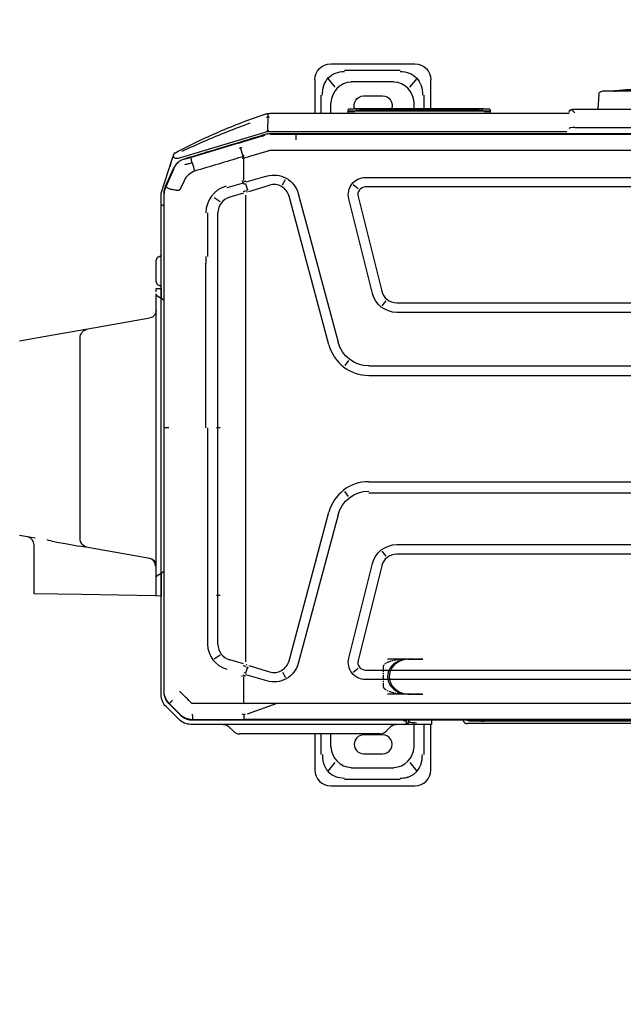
# Model space of a CAD drawing. Header units: millimetres. Extents: x -424979 to 718034, y -72486 to 344972.
# Tile 117 of 256: x 371482 to 372394, y 64564 to 66052. Entities that reach past the tile are written whole.
import ezdxf
from ezdxf.xclip import XClip

# ---------------------------------------------------------------- set-up
doc = ezdxf.new("R2010")
doc.units = ezdxf.units.MM
doc.header["$MEASUREMENT"] = 0
doc.header["$XCLIPFRAME"] = 0
doc.linetypes.add('CENTER', pattern=[0.508, 0.3175, -0.0635, 0.0635, -0.0635])
doc.layers.add('0100_001_1_0_Nr_pióra__1', color=7, linetype='Continuous', lineweight=13)
doc.layers.add('IS_KLIM_urządzenia', color=3, linetype='Continuous')
doc.layers.add('Rysunki i obrazki', color=7, linetype='Continuous')
picture_1 = doc.add_image_def('image1.tif', size_in_pixel=(4960, 3508))

# ---------------------------------------------------------------- blocks, each defined once
blk = doc.blocks.new('Rysunek_1_1', base_point=(-285945.3, 74341.7))
at = {"layer": '0100_001_1_0_Nr_pióra__1', "color": 7, "lineweight": 13}
image = blk.add_image(picture_1, insert=(-264947.9, 89188), size_in_units=(41994.7, 29692.6), rotation=180, dxfattribs=at)
image.set_boundary_path([(-0.5, -0.5), (4959.5, 3507.5)])
blk = doc.blocks.new('G$CE471A013')
at = {"linetype": 'Continuous'}
for p, q in [((14.865, 41.216), (9.565, 41.216)), ((10.489, 40.816), (13.993, 40.816)), ((8.565, 40.216), (8.565, 37.347)), ((9.43, 40.295), (9.874, 39.746)), ((13.583, 40.077), (10.899, 40.077)), ((14.608, 39.746), (15.052, 40.295)), ((15.865, 37.947), (15.865, 40.216)), ((9.009, 37.347), (9.009, 39.241)), ((12.803, 39.198), (11.603, 39.206)), ((15.473, 39.241), (15.473, 37.947)), ((9.606, 38.769), (9.606, 37.347)), ((14.876, 37.947), (14.876, 38.769)), ((11.603, 38.006), (12.803, 38.013)), ((11.782, 37.947), (13.342, 37.947)), ((13.342, 37.947), (19.042, 37.947)), ((19.042, 37.947), (20.602, 37.947)), ((-63.256, 37.301), (6.245, 37.301)), ((8.525, 37.347), (9.465, 37.347)), ((8.525, 37.243), (8.525, 37.347)), ((8.525, 37.069), (8.525, 37.243)), ((9.465, 37.347), (10.165, 37.347)), ((10.165, 37.347), (10.236, 37.347)), ((10.236, 37.347), (23.677, 37.347)), ((11.386, 37.783), (11.097, 37.494)), ((21.287, 37.494), (20.998, 37.783)), ((23.598, 37.069), (-66.48, 37.069)), ((-62.823, 37.151), (6.095, 37.151)), ((20.329, 37.029), (-21.491, 37.029)), ((9.965, 37.069), (9.965, 37.147)), ((18.258, 36.025), (20.129, 36.699)), ((23.553, 37.034), (20.329, 37.029)), ((23.592, 37.035), (23.552, 37.034)), ((24.011, 36.986), (23.999, 36.958)), ((25.023, 36.045), (24.349, 36.718)), ((25.071, 36.043), (24.361, 36.753)), ((24.441, 37.031), (25.239, 36.233)), ((20.348, 36.02), (20.348, 34.339)), ((25.023, 36.045), (25.043, 36.025)), ((9.915, 35.441), (9.065, 35.441)), ((9.915, 35.441), (9.065, 35.441)), ((9.915, 35.441), (9.065, 35.441)), ((10.015, 35.441), (9.165, 35.441)), ((10.015, 35.441), (9.165, 35.441)), ((10.015, 35.441), (9.165, 35.441)), ((10.015, 35.441), (9.165, 35.441)), ((10.015, 35.441), (9.165, 35.441)), ((10.015, 35.441), (9.165, 35.441)), ((10.015, 35.441), (9.165, 35.441)), ((10.015, 35.441), (9.165, 35.441)), ((10.015, 35.441), (9.165, 35.441)), ((10.015, 35.441), (9.165, 35.441)), ((10.015, 35.441), (9.165, 35.441)), ((10.015, 35.441), (9.165, 35.441)), ((10.015, 35.441), (9.165, 35.441)), ((10.015, 35.441), (9.165, 35.441)), ((10.015, 35.441), (9.165, 35.441)), ((10.015, 35.441), (9.165, 35.441)), ((10.015, 35.441), (9.165, 35.441)), ((10.015, 35.441), (9.165, 35.441)), ((10.015, 35.441), (9.165, 35.441)), ((10.015, 35.441), (9.165, 35.441)), ((10.015, 35.441), (9.165, 35.441)), ((10.015, 35.441), (11.285, 35.441)), ((10.015, 35.441), (11.285, 35.441)), ((10.015, 35.441), (11.285, 35.441)), ((10.015, 35.441), (11.285, 35.441)), ((10.015, 35.441), (11.285, 35.441)), ((10.015, 35.441), (11.285, 35.441)), ((10.015, 35.441), (11.285, 35.441)), ((10.015, 35.441), (11.285, 35.441)), ((10.015, 35.441), (11.285, 35.441)), ((10.015, 35.441), (11.285, 35.441)), ((25.304, 35.693), (25.278, 35.682)), ((25.555, 35.469), (25.555, 27.827)), ((25.355, 35.268), (25.355, 18.659)), ((25.387, 3.917), (25.387, 35.28)), ((-55.564, 34.525), (12.681, 34.525)), ((17.908, 34.052), (17.713, 34.401)), ((18.891, 34.614), (20.219, 34.22)), ((20.116, 33.739), (20.246, 34.12)), ((12.681, 33.925), (-55.564, 33.925)), ((13.463, 34.056), (13.147, 33.809)), ((14.405, 24.142), (16.915, 33.508)), ((20.03, 33.65), (18.72, 34.039)), ((20.13, 33.616), (20.19, 33.593)), ((20.343, 34.089), (20.3, 34.102)), ((20.36, 33.54), (21.229, 33.292)), ((9.915, 33.241), (9.065, 33.241)), ((9.915, 33.241), (9.065, 33.241)), ((9.915, 33.241), (9.065, 33.241)), ((10.015, 33.241), (9.165, 33.241)), ((10.015, 33.241), (9.165, 33.241)), ((10.015, 33.241), (9.165, 33.241)), ((10.015, 33.241), (9.165, 33.241)), ((10.015, 33.241), (9.165, 33.241)), ((10.015, 33.241), (9.165, 33.241)), ((10.015, 33.241), (9.165, 33.241)), ((10.015, 33.241), (9.165, 33.241)), ((10.015, 33.241), (9.165, 33.241)), ((10.015, 33.241), (9.165, 33.241)), ((10.015, 33.241), (9.165, 33.241)), ((10.015, 33.241), (9.165, 33.241)), ((10.015, 33.241), (9.165, 33.241)), ((10.015, 33.241), (9.165, 33.241)), ((10.015, 33.241), (9.165, 33.241)), ((10.015, 33.241), (9.165, 33.241)), ((10.015, 33.241), (9.165, 33.241)), ((10.015, 33.241), (9.165, 33.241)), ((10.015, 33.241), (9.165, 33.241)), ((10.015, 33.241), (9.165, 33.241)), ((10.015, 33.241), (9.165, 33.241)), ((10.015, 33.241), (11.285, 33.241)), ((10.015, 33.241), (11.285, 33.241)), ((10.015, 33.241), (11.285, 33.241)), ((10.015, 33.241), (11.285, 33.241)), ((10.015, 33.241), (11.285, 33.241)), ((10.015, 33.241), (11.285, 33.241)), ((10.015, 33.241), (11.285, 33.241)), ((10.015, 33.241), (11.285, 33.241)), ((10.015, 33.241), (11.285, 33.241)), ((10.015, 33.241), (11.285, 33.241)), ((11.659, 27.368), (13.147, 33.329)), ((13.729, 33.184), (12.241, 27.223)), ((17.495, 33.353), (14.985, 23.986)), ((20.228, 29.549), (20.228, 33.418)), ((21.835, 32.988), (22.215, 33.248)), ((21.97, 32.296), (21.97, 29.549)), ((22.62, 29.549), (22.62, 32.296)), ((20.228, 7.87), (20.228, 29.549)), ((22.067, 29.212), (21.834, 29.212)), ((21.97, 29.549), (21.97, 29.212)), ((21.97, 29.212), (21.97, 18.659)), ((22.62, 29.212), (22.62, 29.549)), ((22.62, 18.659), (22.62, 29.212)), ((25.556, 29.262), (25.856, 29.257)), ((25.556, 28.762), (25.556, 29.262)), ((25.856, 29.257), (25.856, 28.757)), ((25.856, 29.257), (25.906, 29.256)), ((25.906, 29.256), (30.556, 29.175)), ((30.556, 29.175), (33.556, 29.122)), ((25.556, 29.072), (25.555, 29.072)), ((25.556, 28.572), (25.555, 28.572)), ((25.556, 27.945), (25.556, 28.762)), ((25.856, 28.757), (25.856, 28.17)), ((33.556, 29.122), (33.556, 26.034)), ((25.556, 27.82), (25.556, 27.945)), ((25.679, 27.912), (25.837, 28.03)), ((25.856, 28.17), (25.856, 28.098)), ((25.856, 28.098), (25.856, 10.282)), ((25.556, 27.82), (25.387, 27.693)), ((25.555, 27.827), (25.555, 27.819)), ((25.679, 27.912), (25.556, 27.82)), ((25.556, 27.82), (25.556, 10.508)), ((25.556, 27.82), (25.556, 10.508)), ((11.38, 26.745), (11.627, 26.429)), ((26.27, 26.899), (30.161, 26.213)), ((-53.591, 26.625), (10.708, 26.625)), ((30.161, 26.213), (30.736, 26.112)), ((31.478, 25.981), (30.736, 26.112)), ((10.708, 26.025), (-53.591, 26.025)), ((30.656, 25.622), (30.656, 24.244)), ((32.255, 25.844), (31.478, 25.981)), ((33.484, 25.627), (34.461, 25.455)), ((30.656, 24.244), (30.656, 14.401)), ((13.745, 23.003), (13.989, 22.685)), ((-21.491, 22.784), (12.474, 22.784)), ((12.474, 22.059), (-21.491, 22.059)), ((21.834, 18.659), (22.067, 18.659)), ((21.97, 18.659), (21.97, 7.87)), ((22.728, 18.659), (22.728, 8.288)), ((25.355, 18.659), (25.355, 6.47)), ((12.474, 15.359), (-21.391, 15.359)), ((12.474, 14.759), (-21.391, 14.759)), ((13.745, 14.416), (13.989, 14.734)), ((30.656, 14.401), (30.656, 13.022)), ((16.915, 3.911), (14.405, 13.277)), ((14.985, 13.432), (17.495, 4.066)), ((34.461, 13.189), (32.35, 12.817)), ((30.161, 12.431), (26.27, 11.745)), ((32.35, 12.817), (30.161, 12.431)), ((-53.591, 11.393), (10.708, 11.393)), ((10.708, 10.793), (-53.591, 10.793)), ((11.627, 10.989), (11.38, 10.674)), ((25.387, 10.625), (25.556, 10.508)), ((13.147, 4.09), (11.659, 10.051)), ((12.241, 10.196), (13.729, 4.235)), ((25.555, 10.509), (25.555, 4.596)), ((25.556, 10.508), (25.679, 10.424)), ((25.556, 10.387), (25.556, 10.508)), ((25.556, 10.383), (25.556, 10.387)), ((25.556, 9.883), (25.556, 10.383)), ((25.846, 10.309), (25.679, 10.424)), ((25.856, 10.102), (25.856, 9.888)), ((25.856, 9.888), (25.556, 9.883)), ((25.856, 9.883), (25.556, 9.883)), ((25.698, 9.683), (25.624, 9.707)), ((25.855, 9.464), (25.855, 9.172)), ((25.856, 9.883), (25.856, 9.888)), ((25.855, 9.172), (25.855, 8.401)), ((22.728, 7.87), (22.728, 8.288)), ((25.855, 8.401), (25.855, 8.109)), ((20.228, 4.001), (20.228, 7.87)), ((21.97, 7.87), (21.97, 5.123)), ((22.62, 5.123), (22.62, 7.87)), ((25.698, 7.891), (25.624, 7.866)), ((25.355, 6.47), (25.355, 3.923)), ((21.835, 4.431), (22.214, 4.171)), ((25.55, 4.542), (25.55, 3.93)), ((20.03, 3.769), (18.72, 3.38)), ((20.13, 3.803), (20.19, 3.826)), ((20.36, 3.878), (21.229, 4.126)), ((25.532, 3.817), (24.851, 1.739)), ((-55.564, 3.493), (12.681, 3.493)), ((13.147, 3.61), (13.463, 3.363)), ((17.908, 3.367), (17.713, 3.017)), ((18.891, 2.805), (20.219, 3.199)), ((20.246, 3.3), (20.116, 3.679)), ((20.338, 3.328), (20.411, 3.185)), ((20.392, 3.256), (21.42, 3.55)), ((24.108, 3.095), (24.351, 3.626)), ((24.74, 2.343), (25.258, 3.476)), ((24.762, 2.317), (25.289, 3.467)), ((25.335, 3.692), (25.362, 3.686)), ((12.681, 2.893), (-55.564, 2.893)), ((20.348, 3.08), (20.348, 1.667)), ((24.471, 1.978), (24.491, 1.954)), ((24.462, 1.683), (18.999, 0.047)), ((20.39, 1.544), (20.541, 1.025)), ((20.669, 0.74), (23.657, 1.639)), ((24.85, 1.738), (24.754, 1.444)), ((19.18, 0.289), (20.57, 0.711)), ((-61.567, 0.144), (18.685, 0.144)), ((-21.391, 0.184), (17.062, 0.184)), ((18.843, 0), (0, 0)), ((17.062, 0.179), (17.062, 0.514)), ((17.062, 0.184), (18.461, 0.184)), ((18.461, 0.184), (18.678, 0.184)), ((18.843, 0.155), (18.835, 0.19)), ((19.18, 0.289), (18.987, 0.23)), ((-0.517, -0.263), (-62.643, -0.263)), ((18.843, -0.06), (18.765, -0.06)), ((18.837, -0.941), (18.842, -0.037)), ((-0.15, -1.15), (-0.16, -1.15)), ((18.593, -1.15), (-0.15, -1.15)), ((4.824, -1.15), (4.822, -1.265)), ((13.768, -1.15), (13.77, -1.265)), ((14.876, -1.817), (14.876, -1.15)), ((15.473, -1.149), (15.473, -2.29)), ((15.865, -3.264), (15.865, -1.15)), ((-0.367, -1.413), (-63.178, -1.413)), ((-2.02, -2.359), (-1.953, -1.413)), ((-0.357, -1.413), (-0.367, -1.413)), ((4.822, -1.36), (4.822, -1.265)), ((5.221, -1.421), (13.371, -1.421)), ((5.221, -1.421), (5.221, -1.421)), ((13.37, -1.304), (5.222, -1.304)), ((5.321, -1.322), (5.321, -1.401)), ((5.323, -1.353), (5.324, -1.322)), ((5.523, -1.319), (13.069, -1.319)), ((5.523, -1.319), (5.523, -1.319)), ((5.523, -1.407), (13.07, -1.407)), ((8.565, -1.42), (8.565, -3.264)), ((9.009, -2.29), (9.009, -1.421)), ((9.606, -1.421), (9.606, -1.817)), ((13.268, -1.322), (13.269, -1.353)), ((13.268, -1.322), (13.269, -1.354)), ((13.271, -1.401), (13.271, -1.322)), ((13.371, -1.421), (13.371, -1.421)), ((13.77, -1.265), (13.77, -1.36)), ((12.803, -2.247), (11.603, -2.254)), ((-7.032, -2.545), (-2.219, -2.545)), ((9.875, -2.794), (9.43, -3.344)), ((15.052, -3.344), (14.608, -2.794)), ((10.899, -3.126), (13.583, -3.126)), ((14.865, -4.264), (9.565, -4.264)), ((13.993, -3.865), (10.489, -3.865))]:
    blk.add_line(p, q, dxfattribs=at)
at = {"linetype": 'CENTER'}
for p, q in [((10.065, 35.429), (9.065, 35.429)), ((11.565, 33.729), (11.565, 34.94)), ((9.065, 33.241), (10.065, 33.241))]:
    blk.add_line(p, q, dxfattribs=at)
at = {"linetype": 'Continuous'}
for centre, radius, start, end in [((9.565, 40.216), 1, 90, 180), ((14.865, 40.216), 1, 0, 90), ((11.599, 38.606), 0.6, 89.63839, 270.36161), ((12.799, 38.606), 0.592, 270.36161, 89.63839), ((11.782, 37.387), 0.56, 90, 135), ((20.602, 37.387), 0.56, 45, 90), ((6.245, 37.001), 0.3, 13.21487, 90), ((12.681, 33.445), 0.48, 345.98334, 90), ((18.441, 33.099), 0.98, 73.47049, 165), ((10.708, 27.605), 0.98, 270, 345.9834), ((25.325, 27.827), 0.23, 358.01433, 0), ((26.356, 27.392), 0.5, 180, 260), ((34.056, 26.034), 0.5, 180, 260), ((12.474, 24.659), 2.6, 269.99999, 345), ((12.474, 12.759), 2.6, 15, 89.99999), ((10.708, 9.813), 0.98, 14.0166, 90), ((25.625, 9.464), 0.23, 0, 71.56505), ((25.625, 8.109), 0.23, 288.43495, 0), ((25.395, 4.596), 0.16, 343.94769, 0), ((12.681, 3.973), 0.48, 270, 14.01666), ((18.441, 4.319), 0.98, 195, 286.52953), ((24.567, 1.515), 0.2, 298.06069, 341.84921)]:
    blk.add_arc(centre, radius, start, end, dxfattribs=at)
at = {"linetype": 'Continuous', "extrusion": (0, 0, -1)}
for centre, radius, start, end in [((-10.165, 37.147), 0.2, 0, 90), ((-10.743, 37.847), 0.5, 225, 270), ((-21.641, 37.847), 0.5, 270, 315), ((-23.677, 36.267), 1.08, 90, 135), ((-6.095, 36.851), 0.3, 90, 133.23138), ((-24.475, 35.469), 1.08, 135, 180), ((-12.681, 33.445), 1.08, 90, 194.01665), ((-18.441, 33.099), 1.58, 15, 106.52941), ((-10.708, 27.605), 1.58, 194.01661, 270), ((-30.056, 25.622), 0.6, 100, 180), ((-12.474, 24.659), 2, 195, 270.00001), ((-12.474, 12.759), 2, 90.00001, 165), ((-30.056, 13.022), 0.6, 180, 260), ((-10.708, 9.813), 1.58, 90, 165.98339), ((-26.356, 11.253), 0.5, 0, 80), ((-25.655, 9.802), 0.1, 288.43495, 0), ((-25.655, 7.771), 0.1, 0, 71.56505), ((-12.681, 3.973), 1.08, 165.98335, 270), ((-18.441, 4.319), 1.58, 253.47059, 345), ((-25.19, 3.93), 0.36, 180, 198.15079), ((0.357, -1.213), 0.2, 180, 270), ((-11.599, -1.654), 0.6, 269.63839, 22.88407), ((-12.799, -1.654), 0.592, 156.80609, 269.63839), ((2.219, -2.345), 0.2, 184, 270), ((-9.565, -3.264), 1, 270, 0), ((-14.865, -3.264), 1, 180, 270)]:
    blk.add_arc(centre, radius, start, end, dxfattribs=at)
at = {"linetype": 'Continuous'}
for centre, major_axis, ratio, start_param, end_param in [((11.394, 38.207), (1.268, -1.569), 0.803018, 2.633487, 3.831894), ((13.089, 38.207), (-1.268, -1.569), 0.803018, 2.451291, 3.649699), ((10.236, 37.147), (0, -0.2), 0.815365, 3.141593, 4.712389), ((5.198, 36.701), (1.086, 0), 0.414214, 1.392879, 1.570794), ((9.915, 34.341), (-1.27, 0), 0.866025, 1.570796, 4.712389), ((9.915, 34.341), (-1.27, 0), 0.866025, 1.570796, 4.712389), ((9.915, 34.341), (-1.27, 0), 0.866025, 1.570796, 4.712389), ((10.015, 34.341), (1.27, 0), 0.866025, 4.712389, 7.853982), ((19.79, 32.783), (1.919, -0.564), 0.705879, 1.540462, 1.56897), ((20.143, 33.944), (1.913, -0.585), 0.178321, 1.484854, 1.57228), ((20.981, 32.296), (1.64, 0), 0.995519, 6.283185, 7.582721), ((20.924, 32.296), (1.046, 0), 0.995519, 6.283185, 7.558937), ((25.956, 27.392), (0.1, 0), 0.10051, 3.141593, 4.177762), ((26.356, 27.392), (0.087, 0.492), 0.898854, 1.745329, 3.141593), ((20.924, 5.123), (1.046, 0), 0.995519, 5.007433, 6.283185), ((20.964, 5.123), (1.764, 0), 0.995519, 4.991611, 6.283185), ((20.143, 3.474), (1.913, 0.585), 0.178321, 4.710906, 4.798331), ((19.789, 4.638), (1.893, 0.646), 0.706819, 4.712403, 4.740904), ((-0.517, -0.199), (0.36, 0), 0.176327, 4.712389, 6.279863), ((-0.517, -1.053), (-0.355, 0.355), 0.176327, 1.745329, 2.532861), ((5.222, -1.266), (-0.4, 0.001), 0.029834, 4.712454, 6.28325), ((5.221, -1.41), (0.4, 0), 0.029837, 2.648555, 2.751427), ((5.222, -1.316), (0.35, 0), 0.029833, 1.570796, 3.141593), ((5.221, -1.41), (0.349, 0), 0.029837, 3.880383, 4.712389), ((5.523, -1.326), (0.25, 0), 0.029816, 1.570796, 3.141593), ((5.273, -1.276), (-0.05, 0), 0.999555, 1.570796, 1.896281), ((5.521, -1.401), (0.2, 0), 0.0299, 3.129347, 4.723791), ((11.394, -1.255), (1.268, 1.569), 0.803018, 2.451291, 3.649699), ((13.069, -1.326), (0.25, 0), 0.029816, 0.323316, 1.570796), ((13.071, -1.401), (-0.2, 0), 0.0299, 1.564853, 3.144938), ((13.37, -1.266), (0.4, 0.001), 0.029834, 6.28312, 7.853917), ((13.37, -1.316), (0.35, 0), 0.029833, 0, 1.570796), ((13.371, -1.41), (0.349, 0), 0.029837, 4.712389, 5.911815), ((13.089, -1.255), (-1.268, 1.569), 0.803018, 2.633487, 3.831894)]:
    blk.add_ellipse(centre, major_axis=major_axis, ratio=ratio, start_param=start_param, end_param=end_param, dxfattribs=at)
at = {"linetype": 'CENTER'}
for centre, start_param, end_param in [((10.065, 34.94), 3.141593, 4.712389), ((10.065, 33.729), 1.570796, 3.141593)]:
    blk.add_ellipse(centre, major_axis=(-1.5, 0), ratio=0.325568, start_param=start_param, end_param=end_param, dxfattribs=at)
at = {"linetype": 'Continuous'}
for points, knots in [([(10.489, 40.73), (10.421, 40.73), (10.287, 40.729), (10.093, 40.695), (9.911, 40.639), (9.744, 40.558), (9.592, 40.456), (9.369, 40.251), (9.126, 39.848), (9.103, 39.452), (9.09, 39.241)], [0, 0, 0, 0, 0.088396, 0.173346, 0.25543, 0.335293, 0.413632, 0.491185, 0.72797, 1, 1, 1, 1]), ([(15.392, 39.241), (15.392, 39.315), (15.392, 39.459), (15.36, 39.667), (15.306, 39.861), (15.23, 40.037), (15.136, 40.195), (14.947, 40.428), (14.571, 40.688), (14.191, 40.716), (13.993, 40.73)], [0, 0, 0, 0, 0.095854, 0.186885, 0.2735, 0.35617, 0.435439, 0.51192, 0.746033, 1, 1, 1, 1]), ([(9.956, 37.165), (9.955, 37.166), (9.949, 37.173), (9.927, 37.185), (9.884, 37.201), (9.802, 37.22), (9.667, 37.238), (9.53, 37.242), (9.465, 37.243)], [0, 0, 0, 0, 0.033531, 0.165604, 0.326819, 0.467732, 0.750376, 1, 1, 1, 1]), ([(10.349, 37.07), (10.347, 37.071), (10.325, 37.08), (10.26, 37.106), (10.162, 37.138), (10.101, 37.144), (10.072, 37.147)], [0, 0, 0, 0, 0.023051, 0.207675, 0.629287, 1, 1, 1, 1]), ([(20.346, 36.744), (20.345, 36.769), (20.344, 36.822), (20.341, 36.893), (20.338, 36.964), (20.333, 37.013), (20.329, 37.032), (20.327, 37.034), (20.326, 37.034)], [0, 0, 0, 0, 0.153633, 0.320832, 0.49911, 0.748722, 0.930274, 1, 1, 1, 1]), ([(24.322, 36.744), (24.226, 36.833), (24.115, 36.904), (23.867, 37.006), (23.73, 37.033), (23.593, 37.034)], [0, 0, 0, 0, 0.487241, 0.487241, 1, 1, 1, 1]), ([(24.361, 36.753), (24.32, 36.791), (24.236, 36.868), (24.09, 36.956), (23.933, 37.021), (23.767, 37.062), (23.654, 37.067), (23.598, 37.069)], [0, 0, 0, 0, 0.200032, 0.400047, 0.600045, 0.800029, 1, 1, 1, 1]), ([(20.442, 36.025), (20.408, 36.022), (20.346, 36.017), (20.283, 36.023), (20.255, 36.025)], [0, 0, 0, 0, 0.543839, 1, 1, 1, 1]), ([(25.387, 35.28), (25.385, 35.336), (25.38, 35.449), (25.338, 35.615), (25.273, 35.772), (25.186, 35.918), (25.109, 36.002), (25.071, 36.043)], [0, 0, 0, 0, 0.199971, 0.399955, 0.599953, 0.799968, 1, 1, 1, 1]), ([(20.26, 34.328), (20.261, 34.329), (20.261, 34.329), (20.261, 34.33), (20.261, 34.331), (20.26, 34.332), (20.26, 34.333), (20.258, 34.336), (20.256, 34.337), (20.254, 34.339)], [0, 0, 0, 0, 0.093535, 0.093535, 0.207433, 0.207433, 0.397418, 0.397418, 1, 1, 1, 1]), ([(25.856, 28.098), (25.856, 28.084), (25.856, 28.07), (25.851, 28.049), (25.848, 28.041), (25.841, 28.033), (25.839, 28.031), (25.837, 28.03)], [0, 0, 0, 0, 0.458778, 0.458778, 0.863378, 0.863378, 1, 1, 1, 1]), ([(25.846, 10.309), (25.851, 10.305), (25.855, 10.299), (25.856, 10.288), (25.856, 10.285), (25.856, 10.282)], [0, 0, 0, 0, 0.756623, 0.756623, 1, 1, 1, 1]), ([(25.856, 10.282), (25.856, 10.272), (25.856, 10.259), (25.856, 10.235), (25.856, 10.225), (25.856, 10.215)], [0, 0, 0, 0, 0.612645, 0.612645, 1, 1, 1, 1]), ([(25.389, 4.689), (25.396, 4.685), (25.417, 4.673), (25.472, 4.642), (25.539, 4.605), (25.55, 4.599), (25.555, 4.596)], [0, 0, 0, 0, 0.071285, 0.22784, 0.631675, 1, 1, 1, 1]), ([(25.257, 3.478), (25.32, 3.616), (25.355, 3.769), (25.355, 3.922), (25.355, 3.923), (25.355, 3.923)], [0, 0, 0, 0, 0.999505, 0.999505, 1, 1, 1, 1]), ([(25.289, 3.467), (25.309, 3.514), (25.348, 3.61), (25.381, 3.762), (25.385, 3.865), (25.387, 3.917)], [0, 0, 0, 0, 0.333339, 0.666672, 1, 1, 1, 1]), ([(24.351, 3.626), (24.358, 3.639), (24.371, 3.665), (24.403, 3.697), (24.445, 3.71), (24.502, 3.713), (24.559, 3.708), (24.616, 3.7), (24.7, 3.687), (24.796, 3.67), (24.905, 3.649), (24.959, 3.639), (24.986, 3.634)], [0, 0, 0, 0, 0.063445, 0.125642, 0.187788, 0.250693, 0.375623, 0.438172, 0.500645, 0.750303, 0.875197, 1, 1, 1, 1]), ([(24.999, 3.629), (25.029, 3.613), (25.086, 3.584), (25.153, 3.545), (25.201, 3.516), (25.232, 3.496), (25.249, 3.484), (25.257, 3.477), (25.261, 3.474), (25.262, 3.474), (25.262, 3.474)], [0, 0, 0, 0, 0.196304, 0.378613, 0.540984, 0.680096, 0.794866, 0.885682, 0.95364, 1, 1, 1, 1]), ([(20.26, 3.09), (20.261, 3.09), (20.261, 3.09), (20.261, 3.089), (20.261, 3.088), (20.26, 3.087), (20.26, 3.086), (20.258, 3.083), (20.256, 3.081), (20.254, 3.08)], [0, 0, 0, 0, 0.093535, 0.093535, 0.207433, 0.207433, 0.397418, 0.397418, 1, 1, 1, 1]), ([(20.489, 1.611), (20.971, 1.756), (21.453, 1.901), (22.437, 2.197), (22.938, 2.349), (23.44, 2.5)], [0, 0, 0, 0, 0.489998, 0.489998, 1, 1, 1, 1]), ([(24.053, 2.088), (24.047, 2.086), (24.042, 2.084), (23.966, 2.059), (23.896, 2.037), (23.753, 1.999), (23.681, 1.982), (23.604, 1.967), (23.599, 1.966), (23.595, 1.965)], [0, 0, 0, 0, 0.036866, 0.036866, 0.504384, 0.504384, 0.969691, 0.969691, 1, 1, 1, 1]), ([(23.595, 1.965), (23.608, 1.918), (23.619, 1.872), (23.638, 1.791), (23.646, 1.754), (23.656, 1.694), (23.658, 1.671), (23.658, 1.644), (23.657, 1.637), (23.654, 1.633), (23.653, 1.633), (23.653, 1.633)], [0, 0, 0, 0, 0.2609, 0.2609, 0.5218, 0.5218, 0.782701, 0.782701, 0.970671, 0.970671, 1, 1, 1, 1]), ([(24.093, 1.733), (24.14, 1.75), (24.235, 1.782), (24.368, 1.857), (24.492, 1.949), (24.601, 2.059), (24.693, 2.182), (24.739, 2.272), (24.762, 2.317)], [0, 0, 0, 0, 0.163038, 0.329712, 0.498444, 0.667536, 0.835268, 1, 1, 1, 1]), ([(24.936, 1.998), (24.972, 2.109), (25.001, 2.197), (25.016, 2.245), (25.018, 2.249), (25.017, 2.245)], [0, 0, 0, 0, 0.718874, 0.718874, 1, 1, 1, 1]), ([(18.828, 1.231), (18.924, 1.26), (19.117, 1.319), (19.406, 1.406), (19.695, 1.494), (19.887, 1.552), (20.022, 1.593), (20.061, 1.605), (20.151, 1.632), (20.202, 1.648), (20.254, 1.663)], [0, 0, 0, 0, 0.202609, 0.405217, 0.607826, 0.810435, 0.810435, 0.891478, 0.891478, 1, 1, 1, 1]), ([(18.998, 0.19), (19.049, 0.206), (19.1, 0.221), (19.355, 0.299), (19.56, 0.361), (20.58, 0.67), (21.397, 0.918), (22.84, 1.355), (23.466, 1.544), (24.093, 1.733)], [0, 0, 0, 0, 0.030057, 0.030057, 0.150285, 0.150285, 0.631198, 0.631198, 1, 1, 1, 1]), ([(24.652, 1.333), (23.757, 0.857), (22.843, 0.417), (20.981, -0.385), (20.032, -0.748), (19.071, -1.072)], [0, 0, 0, 0, 0.5, 0.5, 1, 1, 1, 1]), ([(19.959, -0.521), (20.442, -0.347), (20.922, -0.165), (22.359, 0.408), (23.304, 0.825), (24.247, 1.248), (24.247, 1.248), (24.247, 1.248)], [0, 0, 0, 0, 0.332003, 0.332003, 0.999956, 0.999956, 1, 1, 1, 1]), ([(20.442, 1.671), (20.419, 1.669), (20.358, 1.667), (20.296, 1.665), (20.257, 1.664)], [0, 0, 0, 0, 0.371371, 1, 1, 1, 1]), ([(20.47, 1.601), (20.444, 1.582), (20.394, 1.545), (20.34, 1.513), (20.313, 1.497)], [0, 0, 0, 0, 0.499901, 1, 1, 1, 1]), ([(24.462, 1.683), (24.479, 1.687), (24.495, 1.691), (24.599, 1.707), (24.683, 1.685), (24.769, 1.594), (24.775, 1.536), (24.76, 1.465), (24.757, 1.455), (24.754, 1.444)], [0, 0, 0, 0, 0.082224, 0.082224, 0.505542, 0.505542, 0.92886, 0.92886, 1, 1, 1, 1]), ([(24.661, 1.338), (24.661, 1.338), (24.659, 1.338), (24.654, 1.335), (24.653, 1.334), (24.652, 1.333)], [0, 0, 0, 0, 0.812779, 0.812779, 1, 1, 1, 1]), ([(24.851, 1.739), (24.84, 1.706), (24.829, 1.674), (24.805, 1.598), (24.79, 1.555), (24.77, 1.492), (24.763, 1.472), (24.757, 1.453)], [0, 0, 0, 0, 0.339989, 0.339989, 0.792222, 0.792222, 1, 1, 1, 1]), ([(20.477, 1.017), (20.483, 1.016), (20.495, 1.015), (20.518, 1.019), (20.546, 1.026), (20.579, 1.037), (20.599, 1.05), (20.608, 1.056)], [0, 0, 0, 0, 0.124243, 0.250099, 0.500246, 0.750314, 1, 1, 1, 1]), ([(18.685, 0.144), (18.738, 0.146), (18.844, 0.15), (18.947, 0.177), (18.998, 0.19)], [0, 0, 0, 0, 0.501074, 1, 1, 1, 1]), ([(18.999, 0.047), (18.96, 0.034), (18.923, 0.018), (18.872, -0.014), (18.856, -0.025), (18.844, -0.047), (18.843, -0.053), (18.843, -0.06)], [0, 0, 0, 0, 0.616187, 0.616187, 0.899223, 0.899223, 1, 1, 1, 1]), ([(18.843, -1.129), (18.769, -1.142), (18.694, -1.148), (18.612, -1.15), (18.605, -1.15), (18.597, -1.15), (18.596, -1.15), (18.594, -1.15), (18.594, -1.15), (18.593, -1.15)], [0, 0, 0, 0, 0.895051, 0.895051, 0.981123, 0.981123, 0.990548, 0.990548, 1, 1, 1, 1]), ([(18.814, -0.941), (18.795, -0.932), (18.775, -0.923), (18.755, -0.914), (18.755, -0.913), (18.754, -0.913)], [0, 0, 0, 0, 0.963467, 0.963467, 1, 1, 1, 1]), ([(18.814, -0.941), (18.817, -0.942), (18.821, -0.943), (18.827, -0.943), (18.831, -0.943), (18.839, -0.941), (18.843, -0.939), (18.849, -0.935), (18.851, -0.934), (18.853, -0.932)], [0, 0, 0, 0, 0.246944, 0.246944, 0.491708, 0.491708, 0.827112, 0.827112, 1, 1, 1, 1]), ([(18.836, -1.092), (18.835, -1.091), (18.835, -1.09), (18.834, -1.066), (18.832, -1.037), (18.831, -0.986), (18.831, -0.964), (18.833, -0.942)], [0, 0, 0, 0, 0.037359, 0.037359, 0.637819, 0.637819, 1, 1, 1, 1]), ([(19.071, -1.072), (19.07, -1.072), (19.069, -1.072), (19.062, -1.075), (19.056, -1.077), (19.016, -1.089), (18.982, -1.099), (18.913, -1.116), (18.878, -1.123), (18.843, -1.129)], [0, 0, 0, 0, 0.010318, 0.010318, 0.093061, 0.093061, 0.548137, 0.548137, 1, 1, 1, 1]), ([(18.92, -0.879), (18.92, -0.879), (18.919, -0.88), (18.897, -0.898), (18.875, -0.915), (18.853, -0.932)], [0, 0, 0, 0, 0.029461, 0.029461, 1, 1, 1, 1]), ([(4.822, -1.36), (4.822, -1.367), (4.824, -1.378), (4.832, -1.392), (4.842, -1.401), (4.85, -1.406), (4.857, -1.409), (4.865, -1.411), (4.88, -1.413), (4.904, -1.415), (4.947, -1.417), (4.966, -1.417)], [0, 0, 0, 0, 0.065305, 0.116297, 0.160097, 0.198956, 0.23575, 0.282457, 0.373365, 0.758577, 1, 1, 1, 1]), ([(13.302, -1.324), (13.302, -1.324), (13.306, -1.324), (13.308, -1.324), (13.307, -1.324)], [0, 0, 0, 0, 0.175946, 1, 1, 1, 1]), ([(13.696, -1.414), (13.705, -1.415), (13.72, -1.413), (13.736, -1.409), (13.748, -1.403), (13.759, -1.393), (13.768, -1.378), (13.77, -1.367), (13.77, -1.36)], [0, 0, 0, 0, 0.498479, 0.626522, 0.703686, 0.792587, 0.893399, 1, 1, 1, 1]), ([(10.489, -3.778), (10.082, -3.791), (9.715, -3.648), (9.211, -3.111), (9.077, -2.721), (9.09, -2.29)], [0, 0, 0, 0, 0.5, 0.5, 1, 1, 1, 1]), ([(15.392, -2.29), (15.406, -2.721), (15.272, -3.111), (14.768, -3.648), (14.4, -3.791), (13.993, -3.778)], [0, 0, 0, 0, 0.5, 0.5, 1, 1, 1, 1]), ([(-32.037, -3.058), (-27.137, -3.025), (-22.236, -2.966), (-12.557, -2.796), (-7.778, -2.688), (-3, -2.544)], [0, 0, 0, 0, 0.506209, 0.506209, 1, 1, 1, 1]), ([(-32.037, -3.111), (-27.136, -3.076), (-22.236, -3.01), (-12.557, -2.824), (-7.778, -2.704), (-3, -2.545)], [0, 0, 0, 0, 0.506209, 0.506209, 1, 1, 1, 1]), ([(-32.037, -3.261), (-27.136, -3.218), (-22.236, -3.138), (-12.541, -2.903), (-7.747, -2.75), (-2.955, -2.546)], [0, 0, 0, 0, 0.505409, 0.505409, 1, 1, 1, 1]), ([(-32.037, -2.947), (-29.204, -2.932), (-26.371, -2.91), (-20.706, -2.851), (-17.873, -2.816), (-12.207, -2.73), (-9.375, -2.68), (-5.408, -2.597), (-4.274, -2.572), (-3.139, -2.546)], [0, 0, 0, 0, 0.294057, 0.294057, 0.58814, 0.58814, 0.882227, 0.882227, 1, 1, 1, 1]), ([(-3.18, -2.547), (-5.72, -2.605), (-8.26, -2.657), (-13.555, -2.751), (-16.31, -2.792), (-21.82, -2.862), (-24.575, -2.891), (-28.899, -2.926), (-30.468, -2.936), (-32.037, -2.945)], [0, 0, 0, 0, 0.264103, 0.264103, 0.550513, 0.550513, 0.836923, 0.836923, 1, 1, 1, 1]), ([(-32.037, -3.39), (-27.135, -3.345), (-22.234, -3.252), (-12.541, -2.975), (-7.748, -2.793), (-2.959, -2.549)], [0, 0, 0, 0, 0.505465, 0.505465, 1, 1, 1, 1]), ([(-2.968, -2.549), (-7.755, -2.779), (-12.544, -2.951), (-22.235, -3.214), (-27.136, -3.303), (-32.037, -3.348)], [0, 0, 0, 0, 0.494375, 0.494375, 1, 1, 1, 1]), ([(-32.037, -3.463), (-27.135, -3.418), (-22.234, -3.319), (-12.539, -3.019), (-7.745, -2.82), (-2.955, -2.55)], [0, 0, 0, 0, 0.505401, 0.505401, 1, 1, 1, 1]), ([(-2.955, -2.55), (-7.745, -2.819), (-12.539, -3.018), (-22.234, -3.318), (-27.135, -3.416), (-32.037, -3.462)], [0, 0, 0, 0, 0.494599, 0.494599, 1, 1, 1, 1]), ([(-32.037, -3.306), (-27.136, -3.263), (-22.235, -3.177), (-12.563, -2.928), (-7.792, -2.766), (-3.023, -2.55)], [0, 0, 0, 0, 0.506586, 0.506586, 1, 1, 1, 1]), ([(-2.956, -2.551), (-7.745, -2.844), (-12.538, -3.059), (-22.233, -3.378), (-27.134, -3.481), (-32.037, -3.525)], [0, 0, 0, 0, 0.494599, 0.494599, 1, 1, 1, 1]), ([(-32.037, -3.496), (-27.135, -3.451), (-22.233, -3.35), (-12.538, -3.04), (-7.745, -2.832), (-2.956, -2.551)], [0, 0, 0, 0, 0.505401, 0.505401, 1, 1, 1, 1]), ([(-2.956, -2.551), (-7.745, -2.832), (-12.538, -3.039), (-22.233, -3.349), (-27.135, -3.45), (-32.037, -3.494)], [0, 0, 0, 0, 0.494599, 0.494599, 1, 1, 1, 1]), ([(-32.037, -3.213), (-27.136, -3.173), (-22.236, -3.097), (-12.586, -2.878), (-7.837, -2.737), (-3.09, -2.551)], [0, 0, 0, 0, 0.507767, 0.507767, 1, 1, 1, 1]), ([(-3.09, -2.551), (-7.837, -2.736), (-12.586, -2.877), (-22.236, -3.095), (-27.136, -3.17), (-32.037, -3.211)], [0, 0, 0, 0, 0.492233, 0.492233, 1, 1, 1, 1]), ([(-32.037, -3.553), (-27.134, -3.512), (-22.232, -3.407), (-12.537, -3.079), (-7.744, -2.856), (-2.956, -2.552)], [0, 0, 0, 0, 0.505401, 0.505401, 1, 1, 1, 1]), ([(-32.037, -3.526), (-27.134, -3.483), (-22.233, -3.38), (-12.538, -3.06), (-7.745, -2.845), (-2.956, -2.552)], [0, 0, 0, 0, 0.505401, 0.505401, 1, 1, 1, 1]), ([(-3.09, -2.552), (-7.837, -2.752), (-12.586, -2.903), (-22.235, -3.136), (-27.136, -3.216), (-32.037, -3.259)], [0, 0, 0, 0, 0.492233, 0.492233, 1, 1, 1, 1]), ([(-32.037, -3.6), (-27.134, -3.563), (-22.232, -3.457), (-12.536, -3.114), (-7.744, -2.879), (-2.956, -2.553)], [0, 0, 0, 0, 0.505401, 0.505401, 1, 1, 1, 1]), ([(-32.037, -3.578), (-27.134, -3.538), (-22.232, -3.433), (-12.537, -3.097), (-7.744, -2.868), (-2.956, -2.553)], [0, 0, 0, 0, 0.505401, 0.505401, 1, 1, 1, 1]), ([(-32.037, -3.619), (-27.134, -3.585), (-22.231, -3.48), (-12.536, -3.13), (-7.743, -2.889), (-2.956, -2.554)], [0, 0, 0, 0, 0.505401, 0.505401, 1, 1, 1, 1]), ([(-32.037, -3.349), (-27.136, -3.305), (-22.235, -3.215), (-12.58, -2.953), (-7.826, -2.782), (-3.074, -2.554)], [0, 0, 0, 0, 0.507485, 0.507485, 1, 1, 1, 1]), ([(-14.972, -3.306), (-14.541, -3.287), (-12.888, -3.21), (-8.993, -3.004), (-5.532, -2.766), (-3.295, -2.585)], [0, 0, 0, 0, 0.110637, 0.424462, 1, 1, 1, 1]), ([(-9.673, -2.62), (-8.285, -2.605), (-6.897, -2.589), (-4.826, -2.563), (-4.143, -2.554), (-3.459, -2.545)], [0, 0, 0, 0, 0.670073, 0.670073, 1, 1, 1, 1])]:
    blk.add_open_spline(points, degree=3, knots=knots, dxfattribs=at)
for points, degree in [([(11.11, 37.489), (10.935, 37.385)], 1), ([(20.256, 36.7), (20.286, 36.714), (20.316, 36.729), (20.346, 36.744)], 3), ([(20.346, 36.744), (20.376, 36.729), (20.407, 36.715), (20.437, 36.7)], 3), ([(24.322, 36.751), (24.331, 36.742), (24.34, 36.733), (24.349, 36.724)], 3), ([(-21.491, 36.025), (-7.576, 36.025), (6.339, 36.025), (20.254, 36.025)], 3), ([(20.254, 36.025), (20.254, 36.025), (20.255, 36.025), (20.255, 36.025)], 3), ([(20.443, 36.025), (20.443, 36.025), (20.443, 36.025), (20.442, 36.025)], 3), ([(20.443, 36.025), (21.49, 36.027), (22.537, 36.029), (23.583, 36.031)], 3), ([(23.583, 36.031), (23.594, 36.031), (23.615, 36.026), (23.632, 36.015), (23.64, 36.008)], 3), ([(23.64, 36.008), (23.869, 35.779), (24.099, 35.549), (24.328, 35.32)], 3), ([(25.043, 36.025), (25.241, 35.825), (25.354, 35.55), (25.355, 35.268)], 3), ([(24.328, 35.32), (24.336, 35.313), (24.347, 35.296), (24.351, 35.275), (24.351, 35.265)], 3), ([(20.191, 34.136), (20.191, 34.137), (20.191, 34.137), (20.192, 34.137)], 3), ([(20.442, 34.339), (20.442, 34.317), (20.439, 34.295), (20.433, 34.274)], 3), ([(20.17, 33.72), (20.134, 33.733), (20.098, 33.746), (20.062, 33.757)], 3), ([(20.383, 33.645), (20.332, 33.66), (20.281, 33.677), (20.231, 33.696)], 3), ([(25.549, 27.812), (25.549, 27.817), (25.549, 27.821), (25.548, 27.825)], 3), ([(32.255, 25.844), (32.432, 25.814), (32.592, 25.773), (32.737, 25.731)], 3), ([(20.383, 3.774), (20.332, 3.759), (20.281, 3.742), (20.231, 3.722)], 3), ([(20.17, 3.699), (20.134, 3.685), (20.098, 3.673), (20.062, 3.662)], 3), ([(20.191, 3.282), (20.191, 3.282), (20.191, 3.282), (20.192, 3.282)], 3), ([(20.442, 3.08), (20.442, 3.101), (20.439, 3.123), (20.433, 3.144)], 3), ([(24.986, 3.634), (24.991, 3.633), (24.995, 3.631), (24.999, 3.629)], 3), ([(25.261, 3.473), (25.262, 3.473), (25.262, 3.473), (25.262, 3.474)], 3), ([(23.44, 2.5), (23.726, 2.594), (23.982, 2.821), (24.108, 3.095)], 3), ([(23.595, 1.965), (23.546, 2.14), (23.494, 2.319), (23.44, 2.5)], 3), ([(23.595, 1.965), (23.595, 1.965)], 1), ([(20.254, 1.663), (20.255, 1.664), (20.256, 1.664), (20.257, 1.664)], 3), ([(20.401, 1.551), (20.376, 1.585), (20.36, 1.625), (20.352, 1.667)], 3), ([(20.47, 1.601), (20.475, 1.606), (20.482, 1.609), (20.489, 1.611)], 3), ([(23.653, 1.633), (23.793, 1.675), (23.933, 1.717), (24.072, 1.758)], 3), ([(-21.391, 1.188), (-8.082, 1.188), (5.228, 1.188), (18.538, 1.188)], 3), ([(20.457, 1.02), (20.464, 1.019), (20.471, 1.018), (20.477, 1.017)], 3), ([(20.666, 0.733), (20.634, 0.724), (20.603, 0.715), (20.572, 0.705)], 3), ([(20.608, 1.056), (20.613, 1.061), (20.618, 1.066), (20.623, 1.07)], 3), ([(-32.037, -2.832), (-22.479, -2.794), (-12.921, -2.706), (-3.364, -2.546)], 3), ([(-7.585, -2.858), (-6.064, -2.768), (-4.543, -2.669), (-3.024, -2.559)], 3), ([(-2.956, -2.552), (-3.001, -2.555), (-3.046, -2.558), (-3.091, -2.561)], 3), ([(-2.956, -2.553), (-3.001, -2.556), (-3.046, -2.559), (-3.091, -2.562)], 3), ([(-2.956, -2.553), (-3.001, -2.556), (-3.046, -2.559), (-3.091, -2.562)], 3), ([(-2.956, -2.554), (-3.001, -2.557), (-3.046, -2.56), (-3.091, -2.563)], 3), ([(-3.09, -2.557), (-3.045, -2.554), (-3, -2.552), (-2.955, -2.549)], 3), ([(-2.955, -2.549), (-3, -2.552), (-3.045, -2.554), (-3.09, -2.557)], 3), ([(-2.957, -2.549), (-3.001, -2.551), (-3.045, -2.553), (-3.089, -2.555)], 3), ([(-2.932, -2.554), (-2.977, -2.557), (-3.022, -2.56), (-3.067, -2.564)], 3), ([(-3.024, -2.56), (-3.024, -2.56), (-3.024, -2.56)], 2), ([(-3.023, -2.559), (-3.023, -2.559), (-3.023, -2.559)], 2), ([(-3.022, -2.55), (-3.022, -2.55), (-3.022, -2.55)], 2)]:
    blk.add_open_spline(points, degree=degree, dxfattribs=at)
for points, weights, degree in [([(23.587, 36.705), (23.579, 37.034), (23.547, 37.04)], [0.999995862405, 0.797858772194, 1], 2), ([(24.83, 35.818), (25.035, 36.033), (25.024, 36.051)], [0.999996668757, 0.819896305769, 1], 2), ([(25.071, 18.659), (25.355, 18.659), (25.36, 18.659)], [1, 0.828621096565, 1], 2), ([(18.538, 1.188), (18.636, 1.188), (18.734, 1.202), (18.828, 1.231)], [1, 0.992787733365, 0.992787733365, 1], 3)]:
    blk.add_rational_spline(points, weights, degree=degree, dxfattribs=at)

msp = doc.modelspace()

# ---------------------------------------------------------------- block references
at = {"layer": 'IS_KLIM_urządzenia', "xscale": 24, "yscale": 24, "zscale": 24, "rotation": 180}
msp.add_blockref('G$CE471A013', (372309, 65883.3), dxfattribs=at)
at = {"layer": 'Rysunki i obrazki', "color": 151, "linetype": 'Continuous', "lineweight": 20, "true_color": 0x80c2ff}
ref = msp.add_blockref('Rysunek_1_1', (362616, 74341.7), dxfattribs=at)
XClip(ref).set_block_clipping_path([(-306942.6163847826, 59495.4358014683), (-264947.9497181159, 89188.0358014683)])

doc.saveas('drawing.dxf')
